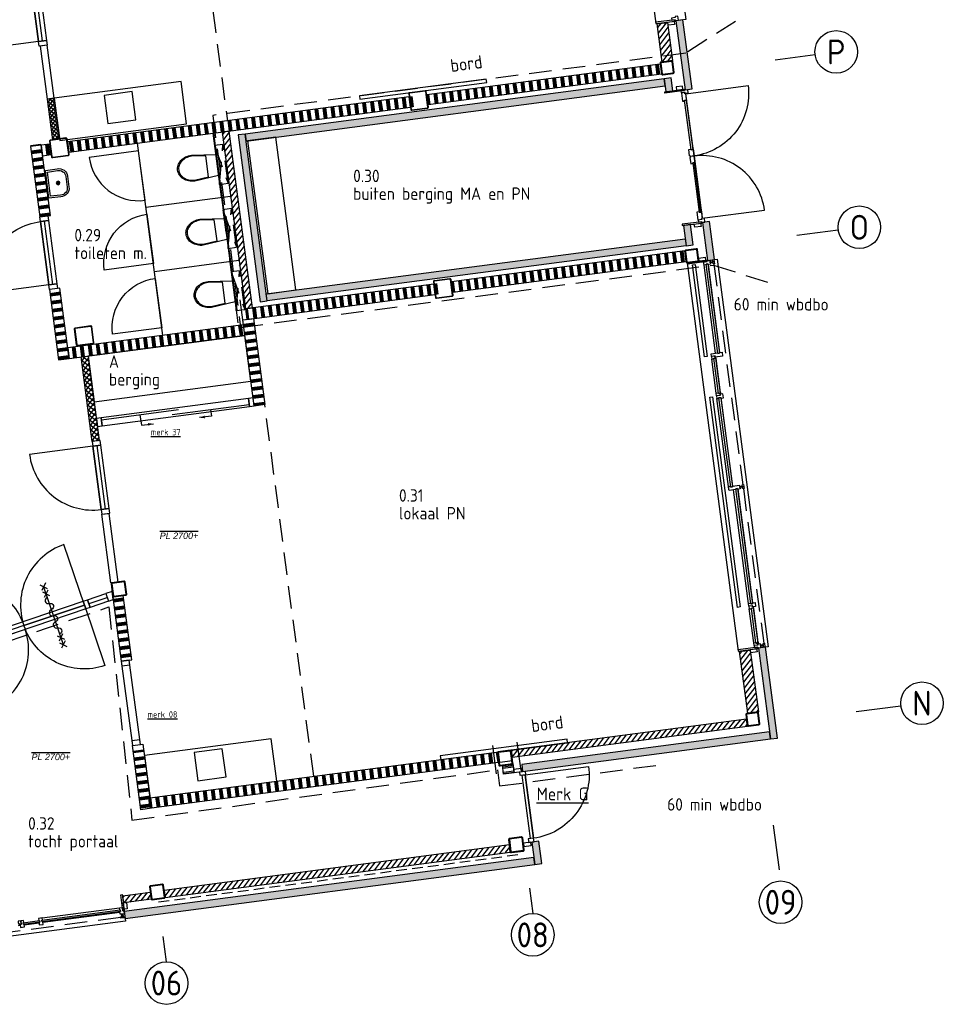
# Model space of a CAD drawing. Header units: millimetres. Extents: x -30480 to 214890, y -181324 to 108676.
# Tile 2 of 48: x 57777 to 70780, y -173651 to -159787. Entities that reach past the tile are written whole.
import ezdxf
from ezdxf.enums import TextEntityAlignment as Align
from ezdxf.xclip import XClip

# ---------------------------------------------------------------- set-up
doc = ezdxf.new("R2010")
doc.units = ezdxf.units.MM
doc.header["$LTSCALE"] = 100
doc.header["$XCLIPFRAME"] = 2
for name, pattern in [('082403 X-ref$0$DASHDOT2', [12.7, 6.35, -3.175, 0, -3.175]), ('082403 X-ref$0$DASHED', [0.75, 0.5, -0.25]), ('082403 X-ref$0$DASHED2', [9.525, 6.35, -3.175]), ('082403 X-ref$0$HIDDEN2', [4.7625, 3.175, -1.5875])]:
    doc.linetypes.add(name, pattern=pattern)
for name, color, linetype in [('082403 X-ref$0$Alg-Dun-Arc', 8, 'Continuous'), ('082403 X-ref$0$Beveilig-Alg-Az', 253, 'Continuous'), ('082403 X-ref$0$Beveilig-Dik-Az', 1, '082403 X-ref$0$HIDDEN2'), ('082403 X-ref$0$bib', 253, 'Continuous'), ('082403 X-ref$0$BiKoz-Draai-Az', 253, 'Continuous'), ('082403 X-ref$0$BiKoz-Hout-Az', 253, 'Continuous'), ('082403 X-ref$0$BiKoz-Hout-Drs', 253, 'Continuous'), ('082403 X-ref$0$BiWand-Alg-Arc', 8, 'Continuous'), ('082403 X-ref$0$BiWand-Syst-Drs', 253, 'Continuous'), ('082403 X-ref$0$BuKoz-Alum-Drs', 253, 'Continuous'), ('082403 X-ref$0$BuKoz-Hout-Drs', 253, 'Continuous'), ('082403 X-ref$0$BuWand-Alg-Arc', 253, 'Continuous'), ('082403 X-ref$0$BuWand-Bakst-Drs', 253, 'Continuous'), ('082403 X-ref$0$Construct-Beton-Drs', 253, 'Continuous'), ('082403 X-ref$0$Construct-Staal-Drs', 253, 'Continuous'), ('082403 X-ref$0$DIM25', 8, 'Continuous'), ('082403 X-ref$0$Inricht-Alg-Az', 253, 'Continuous'), ('082403 X-ref$0$InrSanit-Alg-Az', 253, 'Continuous'), ('082403 X-ref$0$kozijn', 8, 'Continuous'), ('082403 X-ref$0$kozijn1', 8, 'Continuous'), ('082403 X-ref$0$MTXT18-100', 253, 'Continuous'), ('082403 X-ref$0$MTXT25-1', 253, 'Continuous'), ('082403 X-ref$0$MTXT35-1', 253, 'Continuous'), ('082403 X-ref$0$MTXT35-50', 253, 'Continuous'), ('082403 X-ref$0$nieuw uitzet', 253, 'Continuous'), ('082403 X-ref$0$Plafond-Hout-Drs', 8, 'Continuous'), ('082403 X-ref$0$Sanitair-Alg-Az', 253, 'Continuous'), ('082403 X-ref$0$Stramien-Alg-Az', 9, '082403 X-ref$0$DASHDOT2'), ('082403 X-ref$0$Stramien-Alg-Drs', 8, 'Continuous'), ('082403 X-ref$0$Stramien-Alg-Txt', 253, 'Continuous'), ('082403 X-ref$0$TXT18', 253, 'Continuous')]:
    doc.layers.add(name, color=color, linetype=linetype)
doc.layers.add('082403 X-ref$0$BVO', color=8, linetype='Continuous', plot=False)
doc.styles.add('082403 X-ref$0$BOS', font='isocp.shx')
doc.styles.add('082403 X-ref$0$BOS3', font='isocp.shx')
doc.styles.add('082403 X-ref$0$Standard', font='isocp.shx')
pattern_1 = [(52.5, (0, 0), (-45.34014, 34.79072), [])]
pattern_2 = [(187.5, (0, 0), (14.6842, -111.53755), []), (187.5, (-0.82, 6.2), (14.6842, -111.53755), []), (187.5, (-1.63, 12.39), (14.6842, -111.53755), []), (187.5, (-2.45, 18.59), (14.6842, -111.53755), []), (187.5, (-3.26, 24.79), (14.6842, -111.53755), []), (187.5, (-4.08, 30.98), (14.6842, -111.53755), []), (187.5, (-4.9, 37.18), (14.6842, -111.53755), [])]
pattern_3 = [(97.5, (0, 0), (-111.53755, -14.6842), []), (97.5, (6.2, 0.82), (-111.53755, -14.6842), []), (97.5, (12.39, 1.63), (-111.53755, -14.6842), []), (97.5, (18.59, 2.45), (-111.53755, -14.6842), []), (97.5, (24.79, 3.26), (-111.53755, -14.6842), []), (97.5, (30.98, 4.08), (-111.53755, -14.6842), []), (97.5, (37.18, 4.9), (-111.53755, -14.6842), [])]

# ---------------------------------------------------------------- blocks, each defined once
blk = doc.blocks.new('082403 X-ref$0$binkozschuif')
at = {"layer": '082403 X-ref$0$BiKoz-Hout-Az', "linetype": 'Continuous'}
for p, q in [((67, 85), (1163, 85)), ((1063, 28), (2158, 28))]:
    blk.add_line(p, q, dxfattribs=at)
at = {"layer": '082403 X-ref$0$BiKoz-Hout-Az'}
for p, q in [((615, 85), (615, -65)), ((1610, 28), (1610, -65)), ((615, -65), (785, -65)), ((1610, -65), (1440, -65))]:
    blk.add_line(p, q, dxfattribs=at)
blk.add_lwpolyline([(67, 0), (2158, 0), (2158, 114), (67, 114)], close=True, dxfattribs=at)
for points in [[(785, -65, 0, 37.5, 0), (710, -65, 37.5, 37.5, 0)], [(1440, -65, 0, 37.5, 0), (1515, -65, 37.5, 37.5, 0)]]:
    blk.add_lwpolyline(points, format="xyseb", dxfattribs=at)
at = {"layer": '082403 X-ref$0$BiKoz-Hout-Drs'}
for points in [[(0, 0), (67, 0), (67, 114), (0, 114)], [(2158, 0), (2225, 0), (2225, 114), (2158, 114)]]:
    blk.add_lwpolyline(points, close=True, dxfattribs=at)
blk = doc.blocks.new('082403 X-ref$0$alubuitdeur')
at = {"layer": '082403 X-ref$0$BiKoz-Draai-Az'}
blk.add_lwpolyline([(150, 100), (150, 1000), (1050, 1000, -0.414214)], format="xyb", close=True, dxfattribs=at)
at = {"layer": '082403 X-ref$0$BuKoz-Alum-Drs'}
for points in [[(155, 1050), (155, 1000), (80, 1000), (80, 1050)], [(150, 100), (105, 100), (105, 1000), (150, 1000)], [(150, 50), (150, 100), (75, 100), (75, 50)]]:
    blk.add_lwpolyline(points, close=True, dxfattribs=at)
at = {"layer": '082403 X-ref$0$BuKoz-Hout-Drs'}
for points in [[(105, 1100), (105, 1050), (0, 1050), (0, 1100)], [(105, 0), (105, 50), (0, 50), (0, 0)]]:
    blk.add_lwpolyline(points, close=True, dxfattribs=at)
blk = doc.blocks.new('082403 X-ref$0$aangifte deur 60 minuten (zelfsluitend)')
at = {"layer": '082403 X-ref$0$Beveilig-Alg-Az'}
blk.add_line((1, -863), (1, 860), dxfattribs=at)
for points in [[(-81, 778), (82, 942)], [(80, 781), (-78, 939)], [(-81, 568), (82, 732)], [(80, 571), (-78, 729)], [(-81, -735), (82, -571)], [(-81, -945), (82, -781)], [(80, -732), (-78, -574)], [(80, -942), (-78, -784)]]:
    blk.add_lwpolyline(points, dxfattribs=at)
blk.add_lwpolyline([(0, -543, 1), (0, -362, -1), (0, -181, 1), (0, 0, -1), (0, 181, 1), (0, 362, -1), (0, 543)], format="xyb", dxfattribs=at)
blk = doc.blocks.new('082403 X-ref$0$_K180x10')
at = {"layer": '082403 X-ref$0$Construct-Staal-Drs'}
for points in [[(75, 90), (-75, 90, 0.414214), (-90, 75), (-90, -75, 0.414214), (-75, -90), (75, -90, 0.414214), (90, -75), (90, 75, 0.414214)], [(75, 80), (-75, 80, 0.414214), (-80, 75), (-80, -75, 0.414214), (-75, -80), (75, -80, 0.414214), (80, -75), (80, 75, 0.414214)]]:
    blk.add_lwpolyline(points, format="xyb", close=True, dxfattribs=at)
blk = doc.blocks.new('082403 X-ref$0$spoelblok1800x600')
at = {"layer": '082403 X-ref$0$Inricht-Alg-Az', "linetype": 'Continuous'}
blk.add_lwpolyline([(1800, 0), (1800, 600), (0, 600), (0, 0)], close=True, dxfattribs=at)
at = {"layer": '082403 X-ref$0$Inricht-Alg-Az', "linetype": 'Continuous', "ltscale": 0.5}
blk.add_lwpolyline([(700, 50), (1100, 50), (1100, 450), (700, 450)], close=True, dxfattribs=at)
blk = doc.blocks.new('082403 X-ref$0$dtboord02')
at = {"layer": '082403 X-ref$0$Inricht-Alg-Az'}
blk.add_lwpolyline([(0, -50), (1800, -50), (1800, 0), (0, 0)], close=True, dxfattribs=at)
at = {"layer": '082403 X-ref$0$MTXT18-100', "style": '082403 X-ref$0$BOS3'}
blk.add_text('bord', height=180, rotation=180, dxfattribs=at).set_placement((475, -212))
blk = doc.blocks.new('082403 X-ref$0$binkozdeur1034')
at = {"layer": '082403 X-ref$0$BiKoz-Draai-Az'}
blk.add_lwpolyline([(967, 0), (67, 0), (67, -900, 0.414214)], format="xyb", close=True, dxfattribs=at)
at = {"layer": '082403 X-ref$0$BiKoz-Hout-Az'}
blk.add_line((67, 57), (967, 57), dxfattribs=at)
blk.add_lwpolyline([(67, 0), (967, 0), (967, 114), (67, 114)], close=True, dxfattribs=at)
at = {"layer": '082403 X-ref$0$BiKoz-Hout-Drs'}
for points in [[(0, 0), (67, 0), (67, 114), (0, 114)], [(967, 0), (1034, 0), (1034, 114), (967, 114)]]:
    blk.add_lwpolyline(points, close=True, dxfattribs=at)
blk = doc.blocks.new('082403 X-ref$0$fontein')
at = {"layer": '082403 X-ref$0$InrSanit-Alg-Az'}
for points in [[(-75, 300, 0.431046), (-200, 168), (-195, 0), (195, 0), (200, 168, 0.431046), (75, 300)], [(-75, 275, 0.43387), (-175, 168), (-170, 25), (170, 25), (175, 168, 0.43387), (75, 275)]]:
    blk.add_lwpolyline(points, format="xyb", close=True, dxfattribs=at)
for points in [[(20, 155), (-20, 155)], [(0, 175), (0, 135)]]:
    blk.add_lwpolyline(points, dxfattribs=at)
for radius in [25, 20]:
    blk.add_circle((0, 155), radius, dxfattribs=at)
blk = doc.blocks.new('082403 X-ref$0$deur1900')
at = {"layer": '082403 X-ref$0$BiKoz-Draai-Az'}
for points in [[(948, 243), (65, 243), (65, 1126, -0.414214)], [(952, 243), (1835, 243), (1835, 1126, 0.414214)]]:
    blk.add_lwpolyline(points, format="xyb", close=True, dxfattribs=at)
at = {"layer": '082403 X-ref$0$BiWand-Alg-Arc'}
for p, q in [((948, 243), (948, 243)), ((952, 243), (952, 243))]:
    blk.add_line(p, q, dxfattribs=at)
at = {"layer": '082403 X-ref$0$kozijn'}
for points in [[(-1, 210), (-46, 210), (-46, 120), (-1, 120)], [(1901, 210), (1946, 210), (1946, 120), (1901, 120)]]:
    blk.add_lwpolyline(points, close=True, dxfattribs=at)
at = {"layer": '082403 X-ref$0$kozijn', "color": 9}
for points in [[(155, 236), (858, 236), (858, 211), (155, 211)], [(1745, 236), (1042, 236), (1042, 211), (1745, 211)]]:
    blk.add_lwpolyline(points, close=True, dxfattribs=at)
at = {"layer": '082403 X-ref$0$kozijn1'}
for points in [[(0, 228), (18, 228), (18, -50), (0, -50)], [(47, 181), (18, 181), (18, 211), (18, 211), (18, 230), (8, 230), (8, 273), (62, 273), (62, 233), (47, 233)], [(48, 181), (165, 181), (165, 211), (155, 211), (155, 236), (165, 236), (165, 243), (65, 243), (65, 228), (48, 228)], [(939, 181), (848, 181), (848, 211), (858, 211), (858, 236), (848, 236), (848, 243), (948, 243), (948, 188), (939, 188)], [(961, 181), (1052, 181), (1052, 211), (1042, 211), (1042, 236), (1052, 236), (1052, 243), (952, 243), (952, 188), (961, 188)], [(1852, 181), (1735, 181), (1735, 211), (1745, 211), (1745, 236), (1735, 236), (1735, 243), (1835, 243), (1835, 228), (1852, 228)], [(1853, 181), (1882, 181), (1882, 211), (1882, 211), (1882, 230), (1892, 230), (1892, 273), (1838, 273), (1838, 233), (1853, 233)], [(1900, 228), (1882, 228), (1882, -50), (1900, -50)]]:
    blk.add_lwpolyline(points, close=True, dxfattribs=at)
blk = doc.blocks.new('082403 X-ref$0$_K200x10')
at = {"layer": '082403 X-ref$0$Construct-Staal-Drs'}
for points in [[(85, 100), (-85, 100, 0.414214), (-100, 85), (-100, -85, 0.414214), (-85, -100), (85, -100, 0.414214), (100, -85), (100, 85, 0.414214)], [(85, 90), (-85, 90, 0.414214), (-90, 85), (-90, -85, 0.414214), (-85, -90), (85, -90, 0.414214), (90, -85), (90, 85, 0.414214)]]:
    blk.add_lwpolyline(points, format="xyb", close=True, dxfattribs=at)
blk = doc.blocks.new('082403 X-ref$0$cabinedeur')
at = {"layer": '082403 X-ref$0$BiKoz-Draai-Az'}
blk.add_lwpolyline([(700, 700), (0, 700), (0, 0, 0.416446)], format="xyb", close=True, dxfattribs=at)
blk = doc.blocks.new('082403 X-ref$0$toilethangend met reservoir')
at = {"layer": '082403 X-ref$0$BiKoz-Hout-Drs'}
blk.add_line((120, -175), (120, 725), dxfattribs=at)
at = {"layer": '082403 X-ref$0$Sanitair-Alg-Az', "linetype": '082403 X-ref$0$HIDDEN2'}
for p, q in [((120, 0), (0, 550)), ((120, 550), (0, 0))]:
    blk.add_line(p, q, dxfattribs=at)
blk.add_lwpolyline([(120, 550), (0, 550), (0, 0), (120, 0)], close=True, dxfattribs=at)
at = {"layer": '082403 X-ref$0$Sanitair-Alg-Az'}
blk.add_lwpolyline([(120, 424), (460, 460, -0.08399), (546, 445, -0.091257), (616, 406, -0.103849), (664, 344, -0.114925), (680, 275, -0.114925), (664, 206, -0.103849), (616, 144, -0.091257), (546, 105, -0.08399), (460, 90), (120, 126)], format="xyb", dxfattribs=at)
blk.add_lwpolyline([(462, 105, 0.081247), (541, 119, 0.091257), (606, 156, 0.103849), (650, 212, 0.114925), (665, 275, 0.114925), (650, 338, 0.103849), (606, 394, 0.091257), (541, 431, 0.081247), (462, 445), (260, 424), (260, 126)], format="xyb", close=True, dxfattribs=at)
blk = doc.blocks.new('082403 X-ref$0$ruimtenummer met m2_1')
at = {"layer": '082403 X-ref$0$MTXT25-1', "style": '082403 X-ref$0$BOS'}
blk.add_attdef('OPPERVLAKTE', (0, 498), '', height=250, dxfattribs=at)
at = {"layer": '082403 X-ref$0$MTXT35-1', "style": '082403 X-ref$0$BOS'}
for tag, p in [('RUIMTENUMMER', (-8, 1448)), ('RUIMTENAAM', (-8, 948))]:
    blk.add_attdef(tag, p, '', height=350, dxfattribs=at)
blk = doc.blocks.new('*U80')
at = {"layer": '082403 X-ref$0$Construct-Staal-Drs'}
for points in [[(85, 100), (-85, 100, 0.414214), (-100, 85), (-100, -85, 0.414214), (-85, -100), (85, -100, 0.414214), (100, -85), (100, 85, 0.414214)], [(85, 90), (-85, 90, 0.414214), (-90, 85), (-90, -85, 0.414214), (-85, -90), (85, -90, 0.414214), (90, -85), (90, 85, 0.414214)]]:
    blk.add_lwpolyline(points, format="xyb", close=True, dxfattribs=at)
blk = doc.blocks.new('*U79')
at = {"layer": '082403 X-ref$0$Construct-Staal-Drs'}
for points in [[(110, 125), (-110, 125, 0.4142136), (-125, 110), (-125, -110, 0.4142136), (-110, -125), (110, -125, 0.4142136), (125, -110), (125, 110, 0.4142136)], [(110, 118.7), (-110, 118.7, 0.4142136), (-118.7, 110), (-118.7, -110, 0.4142136), (-110, -118.7), (110, -118.7, 0.4142136), (118.7, -110), (118.7, 110, 0.4142136)]]:
    blk.add_lwpolyline(points, format="xyb", close=True, dxfattribs=at)
blk = doc.blocks.new('082403 X-ref')
at = {"layer": '082403 X-ref$0$Alg-Dun-Arc'}
blk.add_hatch(color=8, dxfattribs=at).paths.add_polyline_path([(9801, 1169), (9814, 1070), (15584, 1830), (15571, 1929)])
at = {"layer": '082403 X-ref$0$BiWand-Alg-Arc'}
h = blk.add_hatch(dxfattribs=at)
h.set_pattern_fill('SWAND', color=8, angle=7.5, style=0)
h.set_pattern_definition([(97.5, (-0.004, 0.03), (-111.53755, -14.6842), []), (97.5, (6.19, 0.84), (-111.53755, -14.6842), []), (97.5, (12.39, 1.66), (-111.53755, -14.6842), []), (97.5, (18.59, 2.47), (-111.53755, -14.6842), []), (97.5, (24.78, 3.29), (-111.53755, -14.6842), []), (97.5, (30.98, 4.11), (-111.53755, -14.6842), []), (97.5, (37.18, 4.92), (-111.53755, -14.6842), [])])
h.paths.add_polyline_path([(14055, 12522), (14036, 12670), (17347, 13106), (17367, 12958)])
h = blk.add_hatch(dxfattribs=at)
h.set_pattern_fill('_USER', color=8, scale=40, angle=45, style=0, double=1, pattern_type=0)
h.set_pattern_definition([(52.5, (19.83, 2.61), (-31.73413, 24.35046), []), (142.5, (19.83, 2.61), (-24.35046, -31.73413), [])])
h.paths.add_polyline_path([(8818, 12619), (8719, 12606), (8794, 12036), (8893, 12049)])
h = blk.add_hatch(dxfattribs=at)
h.set_pattern_fill('SWAND', color=8, style=0)
h.set_pattern_definition(pattern_3)
h.paths.add_polyline_path([(9004, 12008), (9024, 11859), (13877, 12498), (13857, 12647)])
h = blk.add_hatch(dxfattribs=at)
h.set_pattern_fill('SWAND', color=8, angle=97.5, style=0)
h.set_pattern_definition([(187.5, (0.13, 0.02), (14.6842, -111.53755), []), (187.5, (-0.68, 6.21), (14.6842, -111.53755), []), (187.5, (-1.5, 12.41), (14.6842, -111.53755), []), (187.5, (-2.31, 18.61), (14.6842, -111.53755), []), (187.5, (-3.13, 24.8), (14.6842, -111.53755), []), (187.5, (-3.94, 31), (14.6842, -111.53755), []), (187.5, (-4.76, 37.2), (14.6842, -111.53755), [])])
h.paths.add_polyline_path([(8763, 10970), (8614, 10950), (8481, 11959), (8630, 11979)])
h = blk.add_hatch(dxfattribs=at)
h.set_pattern_fill('SWAND', color=8, style=0)
h.set_pattern_definition(pattern_3)
h.paths.add_polyline_path([(8776, 11827), (8756, 11975), (8632, 11959), (8652, 11810)])
h = blk.add_hatch(dxfattribs=at)
h.set_pattern_fill('SWAND', color=8, angle=7.5, style=0)
h.set_pattern_definition([(277.5, (-2434.32, 18490.47), (-111.53755, -14.6842), []), (277.5, (-2428.12, 18491.29), (-111.53755, -14.6842), []), (277.5, (-2421.92, 18492.1), (-111.53755, -14.6842), []), (277.5, (-2415.73, 18492.92), (-111.53755, -14.6842), []), (277.5, (-2409.53, 18493.74), (-111.53755, -14.6842), []), (277.5, (-2403.33, 18494.55), (-111.53755, -14.6842), []), (277.5, (-2397.14, 18495.37), (-111.53755, -14.6842), [])])
h.paths.add_polyline_path([(14383, 10033), (14402, 9884), (17714, 10320), (17694, 10469)])
h = blk.add_hatch(dxfattribs=at)
h.set_pattern_fill('SWAND', color=8, angle=7.5, style=0)
h.set_pattern_definition([(277.5, (-2434.32, 18490.47), (-111.53755, -14.6842), []), (277.5, (-2428.12, 18491.29), (-111.53755, -14.6842), []), (277.5, (-2421.92, 18492.1), (-111.53755, -14.6842), []), (277.5, (-2415.73, 18492.92), (-111.53755, -14.6842), []), (277.5, (-2409.53, 18493.74), (-111.53755, -14.6842), []), (277.5, (-2403.33, 18494.55), (-111.53755, -14.6842), []), (277.5, (-2397.14, 18495.37), (-111.53755, -14.6842), [])])
h.paths.add_polyline_path([(11508, 9655), (11527, 9506), (14224, 9861), (14204, 10010)])
h = blk.add_hatch(dxfattribs=at)
h.set_pattern_fill('SWAND', color=8, angle=97.5, style=0)
h.set_pattern_definition([(187.5, (0.14, 0.02), (14.6842, -111.5375), []), (187.5, (-0.68, 6.21), (14.6842, -111.5375), []), (187.5, (-1.5, 12.41), (14.6842, -111.5375), []), (187.5, (-2.31, 18.61), (14.6842, -111.5375), []), (187.5, (-3.13, 24.8), (14.6842, -111.5375), []), (187.5, (-3.94, 31), (14.6842, -111.5375), []), (187.5, (-4.76, 37.2), (14.6842, -111.5375), [])])
h.paths.add_polyline_path([(9028, 8955), (8879, 8935), (8749, 9925), (8898, 9944)])
h = blk.add_hatch(dxfattribs=at)
h.set_pattern_fill('SWAND', color=8, angle=7.5, style=0)
h.set_pattern_definition([(97.5, (-0.004, 0.03), (-111.53755, -14.6842), []), (97.5, (6.19, 0.84), (-111.53755, -14.6842), []), (97.5, (12.39, 1.66), (-111.53755, -14.6842), []), (97.5, (18.59, 2.47), (-111.53755, -14.6842), []), (97.5, (24.78, 3.29), (-111.53755, -14.6842), []), (97.5, (30.98, 4.11), (-111.53755, -14.6842), []), (97.5, (37.18, 4.92), (-111.53755, -14.6842), [])])
h.paths.add_polyline_path([(9008, 9104), (9028, 8955), (11502, 9281), (11482, 9429)])
h = blk.add_hatch(dxfattribs=at)
h.set_pattern_fill('SWAND', color=8, angle=90, style=0)
h.set_pattern_definition(pattern_2)
h.paths.add_polyline_path([(11635, 9419), (11486, 9400), (11632, 8289), (11781, 8309)])
h.paths.add_polyline_path([(11622, 9518), (11473, 9499), (11486, 9400), (11635, 9419)])
h = blk.add_hatch(dxfattribs=at)
h.set_pattern_fill('_USER', color=8, scale=50, angle=33.75, style=0, double=1, pattern_type=0)
h.set_pattern_definition([(322.5, (-2105.36, 24723.79), (-30.43807, -39.66767), []), (232.5, (-2105.36, 24723.79), (-39.66767, 30.43807), [])])
h.paths.add_polyline_path([(9353, 7787), (9197, 8977), (9296, 8990), (9452, 7801)])
h = blk.add_hatch(dxfattribs=at)
h.set_pattern_fill('SWAND', color=8, angle=90, style=0)
h.set_pattern_definition(pattern_2)
h.paths.add_polyline_path([(9909, 4714), (9760, 4694), (9642, 5596), (9790, 5616)])
h = blk.add_hatch(dxfattribs=at)
h.set_pattern_fill('SWAND', color=8, angle=97.5, style=0)
h.set_pattern_definition([(187.5, (19.96, 2.66), (14.6842, -111.5375), []), (187.5, (19.15, 8.85), (14.6842, -111.5375), []), (187.5, (18.33, 15.05), (14.6842, -111.5375), []), (187.5, (17.51, 21.24), (14.6842, -111.5375), []), (187.5, (16.7, 27.44), (14.6842, -111.5375), []), (187.5, (15.88, 33.64), (14.6842, -111.5375), []), (187.5, (15.07, 39.83), (14.6842, -111.5375), [])])
h.paths.add_polyline_path([(10075, 3451), (9927, 3431), (10036, 2602), (10185, 2622)])
h = blk.add_hatch(dxfattribs=at)
h.set_pattern_fill('SWAND', color=8, angle=7.5, style=0)
h.set_pattern_definition([(97.5, (-0.004, 0.03), (-111.53755, -14.6842), []), (97.5, (6.19, 0.84), (-111.53755, -14.6842), []), (97.5, (12.39, 1.66), (-111.53755, -14.6842), []), (97.5, (18.59, 2.47), (-111.53755, -14.6842), []), (97.5, (24.78, 3.29), (-111.53755, -14.6842), []), (97.5, (30.98, 4.11), (-111.53755, -14.6842), []), (97.5, (37.18, 4.92), (-111.53755, -14.6842), [])])
h.paths.add_polyline_path([(10165, 2619), (10145, 2768), (15072, 3417), (15092, 3268)])
h = blk.add_hatch(dxfattribs=at)
h.set_pattern_fill('ANSI34', color=8, scale=150, angle=142.5, style=0)
h.set_pattern_definition([(187.5, (0.14, 0.02), (14.6842, -111.53755), []), (187.5, (-20.9, 16.16), (14.6842, -111.53755), []), (187.5, (-41.94, 32.3), (14.6842, -111.53755), []), (187.5, (-62.98, 48.44), (14.6842, -111.53755), [])])
h.paths.add_polyline_path([(15276, 3252), (15127, 3232), (15144, 3103), (15293, 3123)])
h = blk.add_hatch(color=8, dxfattribs=at)
h.paths.add_polyline_path([(15542, 2147), (15555, 2048), (15654, 2061), (15641, 2160)])
h.paths.add_polyline_path([(15584, 1830), (15683, 1843), (15654, 2061), (15555, 2048)])
at = {"layer": '082403 X-ref$0$BuWand-Alg-Arc'}
h = blk.add_hatch(dxfattribs=at)
h.set_pattern_fill('ANSI31', color=8, scale=18, style=0)
h.set_pattern_definition(pattern_1)
h.paths.add_polyline_path([(17513, 13229), (17364, 13209), (17374, 13130), (17523, 13150)])
h.paths.add_polyline_path([(17453, 13686), (17304, 13667), (17364, 13209), (17513, 13229)])
h = blk.add_hatch(color=8, dxfattribs=at)
h.paths.add_polyline_path([(17669, 13725), (17570, 13712), (17632, 13245), (17709, 13255), (17729, 13268)])
h.paths.add_polyline_path([(17729, 13268), (17709, 13255), (17632, 13245), (17666, 12987), (17765, 13000)])
h.paths.add_polyline_path([(17765, 13000), (17666, 12987), (17698, 12740), (17733, 12745), (17797, 12753)])
for points in [[(11506, 12116), (11520, 12016), (17468, 12800), (17455, 12899)], [(17429, 12713), (17528, 12726), (17505, 12905), (17406, 12892)], [(11816, 9766), (11717, 9753), (11407, 12103), (11507, 12116)], [(17776, 10842), (17677, 10829), (17715, 10542), (17814, 10556)], [(17715, 10543), (17702, 10642), (11803, 9865), (11816, 9766)], [(15399, 3238), (15412, 3139), (18902, 3598), (18889, 3697)]]:
    blk.add_hatch(color=8, dxfattribs=at).paths.add_polyline_path(points)
h = blk.add_hatch(dxfattribs=at)
h.set_pattern_fill('ANSI31', color=8, scale=18, style=0)
h.set_pattern_definition([(52.5, (0.136, 0.02), (-45.34014, 34.79072), [])])
h.paths.add_polyline_path([(11607, 9668), (11508, 9655), (11180, 12143), (11279, 12156)])
h = blk.add_hatch(color=8, dxfattribs=at)
h.paths.add_polyline_path([(18090, 10531), (17991, 10518), (18002, 10429), (18101, 10442)])
h.paths.add_polyline_path([(18101, 10442), (18002, 10429), (18014, 10337), (18114, 10350)])
h.paths.add_polyline_path([(18043, 10885), (17944, 10872), (17991, 10518), (18090, 10531)])
h = blk.add_hatch(color=8, dxfattribs=at)
h.paths.add_polyline_path([(18833, 4889), (18733, 4876), (18873, 3816), (18972, 3829)])
h.paths.add_polyline_path([(18902, 3598), (19001, 3611), (18972, 3829), (18873, 3816)])
h = blk.add_hatch(dxfattribs=at)
h.set_pattern_fill('ANSI31', color=8, scale=18, style=0)
h.set_pattern_definition(pattern_1)
h.paths.add_polyline_path([(18616, 4850), (18467, 4831), (18582, 3959), (18730, 3979)])
h = blk.add_hatch(dxfattribs=at)
h.set_pattern_fill('ANSI31', color=8, scale=18, style=0)
h.set_pattern_definition(pattern_1)
h.paths.add_polyline_path([(18562, 3876), (18576, 3777), (15264, 3341), (15251, 3440)])
h = blk.add_hatch(dxfattribs=at)
h.set_pattern_fill('ANSI31', color=8, scale=18, angle=7.5, style=0)
h.set_pattern_definition([(52.5, (0.13, 0.045), (-45.34014, 34.79072), [])])
h.paths.add_polyline_path([(15238, 2006), (15225, 2105), (10367, 1466), (10380, 1367)])
h = blk.add_hatch(dxfattribs=at)
h.set_pattern_fill('ANSI31', color=8, scale=18, angle=7.5, style=0)
h.paths.add_polyline_path([(9782, 1389), (9795, 1290), (10192, 1342), (10179, 1441)])
at = {"color": 8}
for p, q in [((15042, 3109), (14990, 3506)), ((15389, 3155), (15337, 3552))]:
    blk.add_line(p, q, dxfattribs=at)
at = {"layer": '082403 X-ref$0$Beveilig-Dik-Az', "color": 8}
for points in [[(18408, 13701), (17709, 13255), (11048, 12378), (11441, 9394), (18101, 10271), (18858, 10028)], [(-1349, 1737), (9587, 5457), (9911, 2454), (15057, 3163), (15085, 2936), (17422, 3244)]]:
    blk.add_lwpolyline(points, dxfattribs=at)
at = {"layer": '082403 X-ref$0$BiKoz-Draai-Az', "color": 8}
blk.add_line((9307, 5505), (9564, 5592), dxfattribs=at)
for points in [[(8391, 5194), (9243, 5483), (8954, 6335, 0.414214)], [(8391, 5194), (7539, 4905), (7249, 5757, -0.414214)], [(8391, 5194), (9243, 5483), (9532, 4631, -0.414214)], [(8409, 5140), (7557, 4851), (7846, 3998, 0.414214)]]:
    blk.add_lwpolyline(points, format="xyb", close=True, dxfattribs=at)
blk.add_lwpolyline([(9546, 5646), (9583, 5538), (9325, 5451), (9288, 5559)], close=True, dxfattribs=at)
at = {"layer": '082403 X-ref$0$BiKoz-Hout-Az', "color": 8}
blk.add_line((9243, 5483), (8391, 5194), dxfattribs=at)
blk.add_lwpolyline([(9261, 5429), (7557, 4851), (7520, 4959), (9225, 5537)], close=True, dxfattribs=at)
at = {"layer": '082403 X-ref$0$BiKoz-Hout-Drs', "color": 8}
for p, q in [((10347, 9280), (9990, 11987)), ((10109, 11084), (11299, 11241)), ((10228, 10182), (11418, 10339))]:
    blk.add_line(p, q, dxfattribs=at)
for points in [[(8719, 12606), (8818, 12619), (8719, 13368), (8620, 13355)], [(9715, 5808), (9615, 5795), (9488, 6762), (9587, 6775)], [(9917, 3504), (10030, 3519), (9873, 4709), (9760, 4694)], [(9882, 4643), (9873, 4709), (9760, 4694), (9769, 4628)], [(10030, 3519), (10021, 3586), (9908, 3571), (9917, 3504)]]:
    blk.add_lwpolyline(points, close=True, dxfattribs=at)
at = {"layer": '082403 X-ref$0$BiWand-Alg-Arc', "color": 8}
blk.add_line((11389, 9639), (11061, 12128), dxfattribs=at)
blk.add_lwpolyline([(11061, 12128), (11389, 9639)], dxfattribs=at)
at = {"layer": '082403 X-ref$0$BiWand-Syst-Drs', "color": 8}
for points in [[(14061, 12674), (17347, 13106), (17367, 12958), (14080, 12525)], [(8794, 12036), (8893, 12049), (8818, 12619), (8719, 12606)], [(9024, 11859), (13832, 12492), (13813, 12641), (9004, 12008)], [(8614, 10950), (8763, 10970), (8632, 11959), (8484, 11940)], [(8652, 11810), (8776, 11827), (8756, 11975), (8632, 11959)], [(14427, 9888), (17714, 10320), (17694, 10469), (14408, 10036)], [(11527, 9506), (14180, 9855), (14160, 10004), (11508, 9655)], [(8879, 8935), (9028, 8955), (8898, 9944), (8749, 9925)], [(9028, 8955), (11502, 9281), (11482, 9429), (9008, 9104)], [(11781, 8309), (11632, 8289), (11473, 9499), (11622, 9518)], [(9197, 8977), (9296, 8990), (9452, 7801), (9353, 7787)], [(9760, 4694), (9909, 4714), (9790, 5616), (9642, 5596)], [(10185, 2622), (10036, 2602), (9917, 3504), (10066, 3524)], [(15053, 3414), (15072, 3265), (10185, 2622), (10165, 2771)], [(15144, 3103), (15127, 3232), (15276, 3252), (15293, 3123)]]:
    blk.add_lwpolyline(points, close=True, dxfattribs=at)
at = {"layer": '082403 X-ref$0$BuWand-Bakst-Drs', "color": 8}
for points in [[(17304, 13667), (17453, 13686), (17523, 13150), (17374, 13130)], [(17698, 12740), (17797, 12753), (17669, 13725), (17570, 13712)], [(17429, 12713), (17528, 12726), (17505, 12905), (17406, 12892)], [(11520, 12016), (17419, 12793), (17406, 12892), (11506, 12116)], [(11508, 9655), (11607, 9668), (11279, 12156), (11180, 12143)], [(11717, 9753), (11816, 9766), (11507, 12116), (11407, 12103)], [(17715, 10542), (17814, 10556), (17776, 10842), (17677, 10829)], [(18014, 10337), (18114, 10350), (18043, 10885), (17944, 10872)], [(11803, 9865), (17702, 10642), (17715, 10543), (11816, 9766)], [(18902, 3598), (19001, 3611), (18833, 4889), (18733, 4876)], [(18467, 4831), (18616, 4850), (18730, 3979), (18582, 3959)], [(15264, 3341), (18576, 3777), (18562, 3876), (15251, 3440)], [(15399, 3238), (15412, 3139), (18902, 3598), (18889, 3697)], [(15238, 2006), (15225, 2105), (10367, 1466), (10380, 1367), (10380, 1367)], [(9782, 1389), (10169, 1440), (10182, 1340), (9795, 1290)]]:
    blk.add_lwpolyline(points, close=True, dxfattribs=at)
at = {"layer": '082403 X-ref$0$BVO'}
blk.add_line((15270, 3291), (15092, 3268), dxfattribs=at)
at = {"layer": '082403 X-ref$0$Construct-Beton-Drs', "color": 8, "linetype": '082403 X-ref$0$DASHED', "ltscale": 3}
blk.add_line((10287, 1304), (15354, 1971), dxfattribs=at)
at = {"layer": '082403 X-ref$0$DIM25', "color": 8, "linetype": '082403 X-ref$0$DASHED2', "ltscale": 0.01}
for p, q in [((18097, 10315), (18042, 10308)), ((18513, 7151), (18459, 7144)), ((18807, 4918), (18753, 4911)), ((9779, 1089), (9772, 1144))]:
    blk.add_line(p, q, dxfattribs=at)
at = {"layer": '082403 X-ref$0$Inricht-Alg-Az', "color": 8}
blk.add_line((11575, 8721), (11436, 9782), dxfattribs=at)
for points in [[(11823, 9868), (12219, 9920), (11936, 12071), (11540, 12019)], [(9380, 8346), (11586, 8636), (11501, 9281), (9296, 8990)]]:
    blk.add_lwpolyline(points, close=True, dxfattribs=at)
at = {"layer": '082403 X-ref$0$kozijn', "color": 8, "linetype": '082403 X-ref$0$HIDDEN2'}
for p, q in [((18102, 10289), (18512, 7178)), ((18519, 7124), (18806, 4945)), ((9753, 1083), (7824, 829))]:
    blk.add_line(p, q, dxfattribs=at)
at = {"layer": '082403 X-ref$0$kozijn', "color": 8}
for points in [[(16565, 19138), (16565, 19138), (17285, 13671), (17285, 13671)], [(16851, 19173), (16988, 19191), (17707, 13730), (17570, 13712)], [(17729, 10302), (17729, 10302), (18448, 4835), (18448, 4835)], [(18014, 10337), (18151, 10355), (18870, 4894), (18733, 4876)], [(18412, 7110), (18411, 7120), (18436, 7123), (18437, 7113)], [(18437, 7113), (18436, 7123), (18411, 7120), (18412, 7110)], [(9801, 1171), (9819, 1034), (7773, 765), (7755, 902)]]:
    blk.add_lwpolyline(points, dxfattribs=at)
for points in [[(17543, 13704), (17549, 13659), (17460, 13648), (17454, 13692)], [(17841, 10279), (18011, 8982), (17972, 8977), (17801, 10274)], [(18086, 8416), (18475, 5457), (18436, 5451), (18046, 8411)], [(18318, 7098), (18316, 7113), (18311, 7151), (18341, 7155), (18342, 7145), (18367, 7149), (18365, 7158), (18466, 7172), (18474, 7118), (18437, 7113), (18436, 7123), (18411, 7120), (18412, 7110)], [(18505, 7157), (18507, 7142), (18471, 7138), (18469, 7153)], [(18706, 4868), (18712, 4824), (18623, 4812), (18617, 4857)], [(8344, 944), (8397, 951), (8392, 988), (8383, 987), (8379, 1011), (8389, 1013), (8385, 1042), (8360, 1039), (8347, 1037), (8347, 1037), (8347, 1037), (8353, 986), (8339, 984)], [(8607, 979), (8661, 986), (8656, 1023), (8646, 1021), (8643, 1046), (8653, 1047), (8649, 1077), (8623, 1074), (8595, 1070), (8599, 1040), (8609, 1042), (8613, 1017), (8603, 1016)]]:
    blk.add_lwpolyline(points, close=True, dxfattribs=at)
at = {"layer": '082403 X-ref$0$kozijn1', "color": 8}
for p, q in [((18129, 9032), (17966, 10271)), ((18190, 9040), (18027, 10279)), ((18137, 8469), (18075, 8945)), ((18199, 8477), (18136, 8953)), ((18311, 7151), (18148, 8391)), ((18372, 7159), (18209, 8399)), ((18593, 5506), (18382, 7106)), ((18654, 5514), (18444, 7114)), ((18666, 4952), (18603, 5428)), ((18727, 4960), (18665, 5436)), ((8649, 1077), (9735, 1220)), ((8657, 1016), (9743, 1159)), ((8393, 981), (8604, 1009))]:
    blk.add_line(p, q, dxfattribs=at)
for points in [[(17508, 13748), (17512, 13719), (17541, 13723), (17541, 13723), (17560, 13726), (17562, 13716), (17604, 13721), (17597, 13775), (17558, 13770), (17560, 13755)], [(17560, 13707), (17558, 13725), (17283, 13689), (17285, 13671)], [(18004, 10338), (18006, 10321), (17731, 10284), (17729, 10302)], [(17980, 10382), (17986, 10337), (17897, 10325), (17891, 10370)], [(17960, 10314), (17960, 10314), (18009, 10321), (18007, 10331), (18050, 10336), (18057, 10283), (18020, 10278), (18019, 10288), (17994, 10285), (17995, 10275), (17966, 10271)], [(18019, 10288), (18185, 9029), (18160, 9026), (17994, 10285)], [(18088, 10322), (18090, 10307), (18054, 10302), (18052, 10317)], [(18105, 10344), (18112, 10290), (18093, 10288), (18086, 10341)], [(18069, 8984), (18064, 9023), (18159, 9035), (18160, 9026), (18185, 9029), (18183, 9039), (18220, 9044), (18227, 8990), (18123, 8976), (18121, 8991)], [(18070, 8984), (18075, 8945), (18104, 8949), (18103, 8959), (18128, 8962), (18129, 8952), (18136, 8953), (18133, 8974), (18119, 8972), (18116, 8990)], [(18128, 8962), (18193, 8466), (18168, 8462), (18103, 8959)], [(18142, 8430), (18137, 8468), (18167, 8472), (18168, 8462), (18193, 8466), (18192, 8476), (18199, 8477), (18202, 8455), (18187, 8453), (18189, 8436)], [(18143, 8429), (18148, 8391), (18177, 8394), (18176, 8404), (18201, 8408), (18202, 8398), (18239, 8403), (18232, 8456), (18192, 8451), (18194, 8436)], [(18201, 8408), (18367, 7149), (18342, 7145), (18176, 8404)], [(18436, 7123), (18649, 5503), (18624, 5500), (18411, 7120)], [(18522, 7179), (18529, 7125), (18509, 7123), (18502, 7176)], [(18598, 5467), (18593, 5506), (18623, 5510), (18624, 5500), (18649, 5503), (18648, 5513), (18684, 5518), (18691, 5464), (18652, 5459), (18650, 5474)], [(18598, 5467), (18603, 5428), (18633, 5432), (18632, 5442), (18656, 5445), (18658, 5435), (18665, 5436), (18662, 5457), (18647, 5455), (18645, 5473)], [(18656, 5445), (18722, 4949), (18697, 4946), (18632, 5442)], [(18723, 4872), (18721, 4889), (18446, 4853), (18448, 4835)], [(18671, 4913), (18666, 4951), (18696, 4955), (18697, 4946), (18722, 4949), (18720, 4959), (18727, 4960), (18730, 4938), (18715, 4936), (18718, 4919)], [(18671, 4912), (18675, 4883), (18705, 4887), (18705, 4887), (18724, 4890), (18725, 4880), (18767, 4885), (18760, 4939), (18721, 4934), (18723, 4919)], [(18801, 4909), (18799, 4924), (18763, 4920), (18765, 4905)], [(18816, 4946), (18823, 4893), (18803, 4890), (18796, 4944)], [(9802, 1182), (9784, 1180), (9755, 1405), (9772, 1408)], [(9845, 1205), (9801, 1200), (9789, 1289), (9834, 1295)], [(9752, 1167), (8646, 1021), (8643, 1046), (9748, 1192)], [(9778, 1226), (9778, 1226), (9785, 1177), (9795, 1179), (9800, 1136), (9747, 1129), (9742, 1166), (9752, 1167), (9748, 1192), (9739, 1190), (9735, 1220)], [(9786, 1098), (9771, 1096), (9766, 1131), (9781, 1133)], [(8346, 1037), (8308, 1032), (8311, 1002), (8321, 1004), (8324, 979), (8315, 978), (8315, 971), (8337, 974), (8335, 988), (8352, 991)], [(8613, 1017), (8383, 987), (8379, 1011), (8609, 1042)], [(9807, 1080), (9754, 1073), (9751, 1093), (9805, 1100)]]:
    blk.add_lwpolyline(points, close=True, dxfattribs=at)
at = {"layer": '082403 X-ref$0$MTXT35-1', "color": 8}
for points in [[(15584, 1830), (15683, 1843), (15641, 2160), (15542, 2147)], [(9814, 1070), (15584, 1830), (15571, 1929), (9801, 1169)]]:
    blk.add_lwpolyline(points, close=True, dxfattribs=at)
at = {"layer": '082403 X-ref$0$nieuw uitzet', "color": 8}
for points in [[(9325, 5451), (9261, 5429), (9225, 5537), (9288, 5559)], [(9631, 5675), (9546, 5646), (9583, 5538), (9646, 5560)]]:
    blk.add_lwpolyline(points, close=True, dxfattribs=at)
at = {"layer": '082403 X-ref$0$Plafond-Hout-Drs', "color": 8, "linetype": '082403 X-ref$0$HIDDEN2'}
for p, q in [((9435, 26131), (11255, 12304)), ((12470, 3074), (11777, 8339))]:
    blk.add_line(p, q, dxfattribs=at)
at = {"layer": '082403 X-ref$0$Stramien-Alg-Az'}
for p, q in [((19529, 13232), (18966, 13158)), ((19855, 10764), (19270, 10687)), ((20737, 4061), (20095, 3977)), ((18940, 2384), (19044, 1599)), ((15507, 1496), (15554, 1140)), ((10398, 461), (10352, 815))]:
    blk.add_line(p, q, dxfattribs=at)
at = {"layer": '082403 X-ref$0$Stramien-Alg-Drs'}
for centre in [(19827, 13272), (20152, 10803), (21034, 4101), (19044, 1299), (15554, 840), (10398, 161)]:
    blk.add_circle(centre, 300, dxfattribs=at)
at = {"layer": '082403 X-ref$0$bib', "color": 8, "xscale": -1}
for name, p, rotation in [('082403 X-ref$0$binkozdeur1034', (8606, 13354), 277.5000002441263), ('082403 X-ref$0$fontein', (8718, 11407), 277.5), ('082403 X-ref$0$binkozdeur1034', (8749, 9925), 277.5000000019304), ('082403 X-ref$0$cabinedeur', (9520, 10200), 277.5004502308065), ('082403 X-ref$0$cabinedeur', (9638, 9298), 277.5004502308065)]:
    blk.add_blockref(name, p, dxfattribs=dict(at, rotation=rotation))
at = {"layer": '082403 X-ref$0$bib', "color": 8}
for name, p, rotation in [('082403 X-ref$0$dtboord02', (14906, 12840), 187.4999999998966), ('082403 X-ref$0$_K180x10', (17446, 13049), 7.499999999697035), ('082403 X-ref$0$deur1900', (17461, 12717), 277.5000000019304), ('082403 X-ref$0$spoelblok1800x600', (10603, 12854), 187.5000004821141), ('*U79', (13946, 12588), 7.499999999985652), ('*U79', (8889, 11922), 7.499999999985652), ('082403 X-ref$0$toilethangend met reservoir', (11193, 11968), 187.4999999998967), ('082403 X-ref$0$cabinedeur', (9311, 11786), 277.4995497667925), ('082403 X-ref$0$toilethangend met reservoir', (11312, 11066), 187.4999999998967), ('082403 X-ref$0$_K180x10', (17794, 10402), 7.499999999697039), ('082403 X-ref$0$toilethangend met reservoir', (11427, 10190), 187.4999999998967), ('*U79', (14294, 9941), 7.499999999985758), ('*U79', (9238, 9275), 7.499999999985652), ('082403 X-ref$0$binkozschuif', (9426, 7999), 7.499999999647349), ('082403 X-ref$0$binkozdeur1034', (9353, 7787), 277.5), ('082403 X-ref$0$_K200x10', (9728, 5709), 7.499999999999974), ('082403 X-ref$0$dtboord02', (16044, 3545), 187.499999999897), ('082403 X-ref$0$_K180x10', (18653, 3878), 7.499999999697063), ('082403 X-ref$0$spoelblok1800x600', (11871, 3600), 187.4999999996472), ('*U80', (15165, 3328), 7.49999999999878), ('082403 X-ref$0$alubuitdeur', (15430, 2082), 7.49999999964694), ('*U80', (15325, 2108), 7.500000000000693), ('*U80', (10269, 1443), 7.499999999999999)]:
    blk.add_blockref(name, p, dxfattribs=dict(at, rotation=rotation))
ref = blk.add_blockref('082403 X-ref$0$ruimtenummer met m2_1', (13030, 10715), dxfattribs=dict(at, xscale=0.5, yscale=0.5, zscale=0.5))
ref.add_attrib('RUIMTENUMMER', '0.30', (13026, 11439), dxfattribs={"layer": '082403 X-ref$0$MTXT35-1', "height": 175, "style": '082403 X-ref$0$BOS'})
ref.add_attrib('RUIMTENAAM', 'buiten berging MA en PN', (13026, 11189), dxfattribs={"layer": '082403 X-ref$0$MTXT35-1', "height": 175, "style": '082403 X-ref$0$BOS'})
ref = blk.add_blockref('082403 X-ref$0$ruimtenummer met m2_1', (9105, 9881), dxfattribs=dict(at, xscale=0.5, yscale=0.5, zscale=0.5))
ref.add_attrib('RUIMTENUMMER', '0.29', (9101, 10605), dxfattribs={"layer": '082403 X-ref$0$MTXT35-1', "height": 175, "style": '082403 X-ref$0$BOS'})
ref.add_attrib('RUIMTENAAM', 'toileten m.', (9101, 10355), dxfattribs={"layer": '082403 X-ref$0$MTXT35-1', "height": 175, "style": '082403 X-ref$0$BOS'})
ref = blk.add_blockref('082403 X-ref$0$ruimtenummer met m2_1', (9592, 8100), dxfattribs=dict(at, xscale=0.5, yscale=0.5, zscale=0.5))
ref.add_attrib('RUIMTENUMMER', 'A', (9588, 8824), dxfattribs={"layer": '082403 X-ref$0$MTXT35-1', "height": 175, "style": '082403 X-ref$0$BOS'})
ref.add_attrib('RUIMTENAAM', 'berging', (9588, 8574), dxfattribs={"layer": '082403 X-ref$0$MTXT35-1', "height": 175, "style": '082403 X-ref$0$BOS'})
ref = blk.add_blockref('082403 X-ref$0$ruimtenummer met m2_1', (13675, 6215), dxfattribs=dict(at, xscale=0.5, yscale=0.5, zscale=0.5))
ref.add_attrib('RUIMTENUMMER', '0.31', (13671, 6939), dxfattribs={"layer": '082403 X-ref$0$MTXT35-1', "height": 175, "style": '082403 X-ref$0$BOS'})
ref.add_attrib('RUIMTENAAM', 'lokaal PN', (13671, 6689), dxfattribs={"layer": '082403 X-ref$0$MTXT35-1', "height": 175, "style": '082403 X-ref$0$BOS'})
at = {"layer": '082403 X-ref$0$bib', "color": 8, "xscale": 0.5000000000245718, "yscale": 0.5000000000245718, "zscale": 0.5000000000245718, "rotation": 198.7499999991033}
blk.add_blockref('082403 X-ref$0$aangifte deur 60 minuten (zelfsluitend)', (8806, 5334), dxfattribs=at)
at = {"layer": '082403 X-ref$0$bib', "color": 8}
ref = blk.add_blockref('082403 X-ref$0$ruimtenummer met m2_1', (8454, 1597), dxfattribs=dict(at, xscale=0.5, yscale=0.5, zscale=0.5))
ref.add_attrib('RUIMTENUMMER', '0.32', (8450, 2321), dxfattribs={"layer": '082403 X-ref$0$MTXT35-1', "height": 175, "style": '082403 X-ref$0$BOS'})
ref.add_attrib('RUIMTENAAM', 'tocht portaal', (8450, 2071), dxfattribs={"layer": '082403 X-ref$0$MTXT35-1', "height": 175, "style": '082403 X-ref$0$BOS'})
at = {"layer": '082403 X-ref$0$MTXT35-50', "color": 8, "char_height": 175, "width": 1834.98, "attachment_point": 1, "style": '082403 X-ref$0$BOS3'}
for insert in [(18384, 9806), (17446, 2764)]:
    blk.add_mtext('60 min wbdbo', dxfattribs=dict(at, insert=insert))
at = {"layer": '082403 X-ref$0$Stramien-Alg-Txt', "style": '082403 X-ref$0$Standard'}
for s, p in [('P', (19827, 13272)), ('O', (20152, 10803)), ('N', (21034, 4101)), ('09', (19044, 1299)), ('08', (15554, 840)), ('06', (10398, 161))]:
    blk.add_text(s, height=350, dxfattribs=at).set_placement(p, align=Align.MIDDLE)
at = {"layer": '082403 X-ref$0$TXT18', "color": 8, "attachment_point": 1, "style": '082403 X-ref$0$BOS3'}
for s, insert, char_height, width in [('{\\Lmerk 37}', (10177, 7964), 90, 612.16), ('{\\fArial|b0|i1|c0|p34;\\OPL 2700+}', (10303, 6505), 90, 612.16), ('{\\Lmerk 08}', (10130, 3988), 90, 612.16), ('{\\fArial|b0|i1|c0|p34;\\OPL 2700+}', (8498, 3390), 90, 612.16), ('{\\LMerk G}', (15609, 2914), 180, 2110.49)]:
    blk.add_mtext(s, dxfattribs=dict(at, insert=insert, char_height=char_height, width=width))

msp = doc.modelspace()

# ---------------------------------------------------------------- block references
ref = msp.add_blockref('082403 X-ref', (49446, -173513))
XClip(ref).set_block_clipping_path([(-24555.726573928, -7811.8301967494), (165444.273426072, 82188.1698032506)])

doc.saveas('drawing.dxf')
